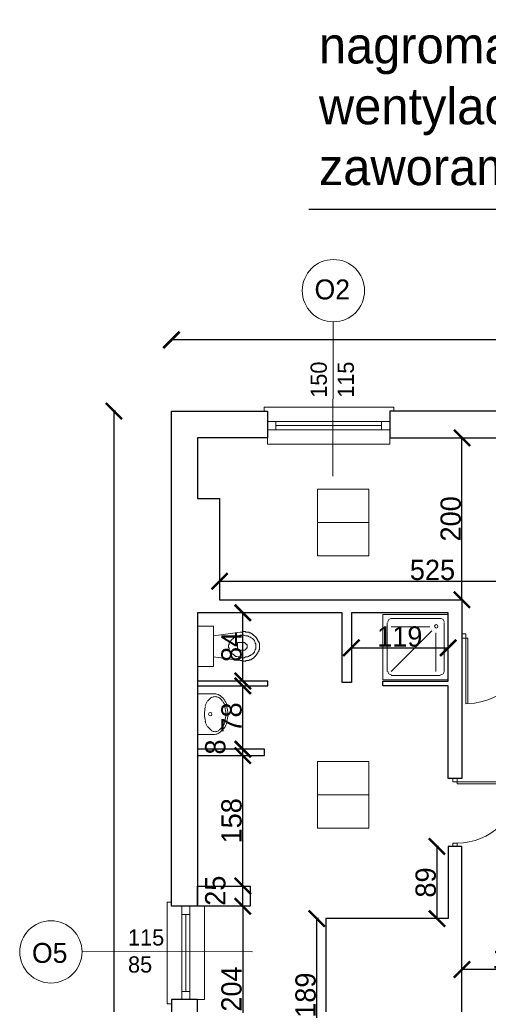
# Model space of a CAD drawing. Header units: centimetres. Extents: x -17621 to 77377, y -18613 to 66.
# Tile 4 of 173: x -16147 to -15569, y -15544 to -14330. Entities that reach past the tile are written whole.
import ezdxf

# ---------------------------------------------------------------- set-up
doc = ezdxf.new("R2010")
doc.units = ezdxf.units.CM
doc.layers.add('0-wymiarowanie rys.CAD', color=5, linetype='Continuous', lineweight=0, true_color=0x0000ff)
for name, color, linetype, lineweight in [('a_drzwi i okna', 2, 'Continuous', 0), ('a_inwentaryzacja', 141, 'Continuous', 0), ('a_wymiarowanie', 211, 'Continuous', 0), ('drzwi', 2, 'Continuous', 0), ('pomieszczenia', 191, 'Continuous', 5)]:
    doc.layers.add(name, color=color, linetype=linetype, lineweight=lineweight)
doc.layers.add('PDF_A310 STOLARKA ZEWNĘTRZNA', color=7, linetype='Continuous')
doc.layers.add('PDF_A720 MEBLE', color=7, linetype='Continuous')
doc.styles.add('PDF Century Gothic', font='GOTHIC.TTF')
doc.dimstyles.new('ISO-25', dxfattribs={"dimtxt": 25, "dimasz": 20, "dimexe": 0.6, "dimexo": 0.375, "dimtad": 1, "dimdec": 0, "dimtxsty": 'PDF Century Gothic', "dimblk": 'ARCHTICK', "dimcen": 2.5, "dimadec": 1, "dimazin": 0, "dimtfac": 1, "dimtdec": 0, "dimtmove": 0, "dimatfit": 3, "dimldrblk": 'ARCHTICK', "dimfxl": 2, "dimfxlon": 1, "dimarcsym": 0})

# ---------------------------------------------------------------- blocks, each defined once
blk = doc.blocks.new('_ArchTick')
at = {"color": 0, "linetype": 'ByBlock', "const_width": 0.15}
blk.add_lwpolyline([(-0.5, -0.5), (0.5, 0.5)], dxfattribs=at)
blk = doc.blocks.new('*D107')
at = {"layer": 'a_wymiarowanie', "color": 0, "lineweight": -2, "transparency": 16777216}
for p, q in [((-15601.6, -15502.9), (-15601.6, -15500.3)), ((-15471.3, -15500.9), (-15601.6, -15500.9)), ((-15471.3, -15502.9), (-15471.3, -15500.3))]:
    blk.add_line(p, q, dxfattribs=at)
at = {"layer": 'Defpoints', "color": 0, "transparency": 16777216}
for p in [(-15601.6, -15500.9), (-15601.6, -15519.5), (-15471.3, -15519.5)]:
    blk.add_point(p, dxfattribs=at)
at = {"layer": 'a_wymiarowanie', "color": 0, "lineweight": -2, "transparency": 16777216, "xscale": 20, "yscale": 20, "zscale": 20, "rotation": 180}
blk.add_blockref('_ArchTick', (-15601.6, -15500.9), dxfattribs=at)
at = {"layer": 'a_wymiarowanie', "color": 0, "lineweight": -2, "transparency": 16777216, "xscale": 20, "yscale": 20, "zscale": 20}
blk.add_blockref('_ArchTick', (-15471.3, -15500.9), dxfattribs=at)
at = {"layer": 'a_wymiarowanie', "color": 0, "transparency": 16777216, "insert": (-15536.4, -15487.1), "char_height": 25, "attachment_point": 5, "style": 'PDF Century Gothic'}
blk.add_mtext('132', dxfattribs=at)
blk = doc.blocks.new('*D370')
at = {"layer": 'a_wymiarowanie', "color": 0, "lineweight": -2, "transparency": 16777216}
for p, q in [((-15738, -15102.3), (-15738, -15104.9)), ((-15618.6, -15102.3), (-15618.6, -15104.9)), ((-15738, -15104.3), (-15618.6, -15104.3))]:
    blk.add_line(p, q, dxfattribs=at)
at = {"layer": 'Defpoints', "color": 0, "transparency": 16777216}
for p in [(-15738, -15061.2), (-15618.6, -15061.2), (-15618.6, -15104.3)]:
    blk.add_point(p, dxfattribs=at)
at = {"layer": 'a_wymiarowanie', "color": 0, "lineweight": -2, "transparency": 16777216, "xscale": 20, "yscale": 20, "zscale": 20, "rotation": 180}
blk.add_blockref('_ArchTick', (-15738, -15104.3), dxfattribs=at)
at = {"layer": 'a_wymiarowanie', "color": 0, "lineweight": -2, "transparency": 16777216, "xscale": 20, "yscale": 20, "zscale": 20}
blk.add_blockref('_ArchTick', (-15618.6, -15104.3), dxfattribs=at)
at = {"layer": 'a_wymiarowanie', "color": 0, "transparency": 16777216, "insert": (-15678.3, -15090.5), "char_height": 25, "attachment_point": 5, "style": 'PDF Century Gothic'}
blk.add_mtext('119', dxfattribs=at)
blk = doc.blocks.new('*D371')
at = {"layer": 'a_wymiarowanie', "color": 0, "lineweight": -2, "transparency": 16777216}
for p, q in [((-15900.5, -15024.2), (-15900.5, -15021.6)), ((-15900.5, -15022.2), (-15375.6, -15022.2)), ((-15375.6, -15024.2), (-15375.6, -15021.6))]:
    blk.add_line(p, q, dxfattribs=at)
at = {"layer": 'Defpoints', "color": 0, "transparency": 16777216}
for p in [(-15375.6, -15022.2), (-15900.5, -15045), (-15375.6, -15045)]:
    blk.add_point(p, dxfattribs=at)
at = {"layer": 'a_wymiarowanie', "color": 0, "lineweight": -2, "transparency": 16777216, "xscale": 20, "yscale": 20, "zscale": 20, "rotation": 180}
blk.add_blockref('_ArchTick', (-15900.5, -15022.2), dxfattribs=at)
at = {"layer": 'a_wymiarowanie', "color": 0, "lineweight": -2, "transparency": 16777216, "xscale": 20, "yscale": 20, "zscale": 20}
blk.add_blockref('_ArchTick', (-15375.6, -15022.2), dxfattribs=at)
at = {"layer": 'a_wymiarowanie', "color": 0, "transparency": 16777216, "insert": (-15638, -15008.4), "char_height": 25, "attachment_point": 5, "style": 'PDF Century Gothic'}
blk.add_mtext('525', dxfattribs=at)
blk = doc.blocks.new('*D372')
at = {"layer": 'a_wymiarowanie', "color": 0, "lineweight": -2, "transparency": 16777216}
for p, q in [((-15601.6, -14845.5), (-15602.2, -14845.5)), ((-15601.6, -15045), (-15601.6, -14845.5)), ((-15601.6, -15045), (-15602.2, -15045))]:
    blk.add_line(p, q, dxfattribs=at)
at = {"layer": 'Defpoints', "color": 0, "transparency": 16777216}
for p in [(-15601.6, -14845.5), (-15601.6, -14845.5), (-15601.6, -15045)]:
    blk.add_point(p, dxfattribs=at)
at = {"layer": 'a_wymiarowanie', "color": 0, "lineweight": -2, "transparency": 16777216, "xscale": 20, "yscale": 20, "zscale": 20}
for p, rotation in [((-15601.6, -14845.5), 90), ((-15601.6, -15045), 270)]:
    blk.add_blockref('_ArchTick', p, dxfattribs=dict(at, rotation=rotation))
at = {"layer": 'a_wymiarowanie', "color": 0, "transparency": 16777216, "insert": (-15615.4, -14945.3), "char_height": 25, "attachment_point": 5, "rotation": 90, "style": 'PDF Century Gothic'}
blk.add_mtext('200', dxfattribs=at)
blk = doc.blocks.new('*D111')
at = {"layer": 'a_wymiarowanie', "color": 0, "lineweight": -2, "transparency": 16777216}
for p, q in [((-15869.8, -15423), (-15872.4, -15423)), ((-15871.8, -15423), (-15871.8, -15627)), ((-15869.8, -15627), (-15872.4, -15627))]:
    blk.add_line(p, q, dxfattribs=at)
at = {"layer": 'Defpoints', "color": 0, "transparency": 16777216}
for p in [(-15864.5, -15423), (-15871.8, -15627), (-15850.4, -15627)]:
    blk.add_point(p, dxfattribs=at)
at = {"layer": 'a_wymiarowanie', "color": 0, "lineweight": -2, "transparency": 16777216, "xscale": 20, "yscale": 20, "zscale": 20}
for p, rotation in [((-15871.8, -15423), 90), ((-15871.8, -15627), 270)]:
    blk.add_blockref('_ArchTick', p, dxfattribs=dict(at, rotation=rotation))
at = {"layer": 'a_wymiarowanie', "color": 0, "transparency": 16777216, "insert": (-15885.6, -15525), "char_height": 25, "attachment_point": 5, "rotation": 90, "style": 'PDF Century Gothic'}
blk.add_mtext('204', dxfattribs=at)
blk = doc.blocks.new('*D374')
at = {"layer": 'a_wymiarowanie', "color": 0, "lineweight": -2, "transparency": 16777216}
for p, q in [((-15871.8, -15398), (-15872.4, -15398)), ((-15871.8, -15423), (-15871.8, -15398)), ((-15869.8, -15423), (-15872.4, -15423))]:
    blk.add_line(p, q, dxfattribs=at)
at = {"layer": 'Defpoints', "color": 0, "transparency": 16777216}
for p in [(-15871.8, -15398), (-15871.8, -15398), (-15862.6, -15423)]:
    blk.add_point(p, dxfattribs=at)
at = {"layer": 'a_wymiarowanie', "color": 0, "lineweight": -2, "transparency": 16777216, "xscale": 20, "yscale": 20, "zscale": 20}
for p, rotation in [((-15871.8, -15398), 90), ((-15871.8, -15423), 270)]:
    blk.add_blockref('_ArchTick', p, dxfattribs=dict(at, rotation=rotation))
at = {"layer": 'a_wymiarowanie', "color": 0, "transparency": 16777216, "insert": (-15905.6, -15403.8), "char_height": 25, "attachment_point": 5, "rotation": 90, "style": 'PDF Century Gothic'}
blk.add_mtext('25', dxfattribs=at)
blk = doc.blocks.new('*D375')
at = {"layer": 'a_wymiarowanie', "color": 0, "lineweight": -2, "transparency": 16777216}
for p, q in [((-15871.8, -15237.2), (-15872.4, -15237.2)), ((-15871.8, -15398), (-15871.8, -15237.2)), ((-15871.8, -15398), (-15872.4, -15398))]:
    blk.add_line(p, q, dxfattribs=at)
at = {"layer": 'Defpoints', "color": 0, "transparency": 16777216}
for p in [(-15871.8, -15237.2), (-15871.8, -15237.2), (-15871.8, -15398)]:
    blk.add_point(p, dxfattribs=at)
at = {"layer": 'a_wymiarowanie', "color": 0, "lineweight": -2, "transparency": 16777216, "xscale": 20, "yscale": 20, "zscale": 20}
for p, rotation in [((-15871.8, -15237.2), 90), ((-15871.8, -15398), 270)]:
    blk.add_blockref('_ArchTick', p, dxfattribs=dict(at, rotation=rotation))
at = {"layer": 'a_wymiarowanie', "color": 0, "transparency": 16777216, "insert": (-15885.6, -15317.6), "char_height": 25, "attachment_point": 5, "rotation": 90, "style": 'PDF Century Gothic'}
blk.add_mtext('158', dxfattribs=at)
blk = doc.blocks.new('*D376')
at = {"layer": 'a_wymiarowanie', "color": 0, "lineweight": -2, "transparency": 16777216}
for p, q in [((-15871.8, -15229.2), (-15872.4, -15229.2)), ((-15871.8, -15237.2), (-15871.8, -15229.2)), ((-15871.8, -15237.2), (-15872.4, -15237.2))]:
    blk.add_line(p, q, dxfattribs=at)
at = {"layer": 'Defpoints', "color": 0, "transparency": 16777216}
for p in [(-15871.8, -15229.2), (-15871.8, -15229.2), (-15871.8, -15237.2)]:
    blk.add_point(p, dxfattribs=at)
at = {"layer": 'a_wymiarowanie', "color": 0, "lineweight": -2, "transparency": 16777216, "xscale": 20, "yscale": 20, "zscale": 20}
for p, rotation in [((-15871.8, -15229.2), 90), ((-15871.8, -15237.2), 270)]:
    blk.add_blockref('_ArchTick', p, dxfattribs=dict(at, rotation=rotation))
at = {"layer": 'a_wymiarowanie', "color": 0, "transparency": 16777216, "insert": (-15905.6, -15226.6), "char_height": 25, "attachment_point": 5, "rotation": 90, "style": 'PDF Century Gothic'}
blk.add_mtext('8', dxfattribs=at)
blk = doc.blocks.new('*D377')
at = {"layer": 'a_wymiarowanie', "color": 0, "lineweight": -2, "transparency": 16777216}
for p, q in [((-15871.8, -15151.2), (-15872.4, -15151.2)), ((-15871.8, -15229.2), (-15871.8, -15151.2)), ((-15871.8, -15229.2), (-15872.4, -15229.2))]:
    blk.add_line(p, q, dxfattribs=at)
at = {"layer": 'Defpoints', "color": 0, "transparency": 16777216}
for p in [(-15871.8, -15151.2), (-15871.8, -15151.2), (-15871.8, -15229.2)]:
    blk.add_point(p, dxfattribs=at)
at = {"layer": 'a_wymiarowanie', "color": 0, "lineweight": -2, "transparency": 16777216, "xscale": 20, "yscale": 20, "zscale": 20}
for p, rotation in [((-15871.8, -15151.2), 90), ((-15871.8, -15229.2), 270)]:
    blk.add_blockref('_ArchTick', p, dxfattribs=dict(at, rotation=rotation))
at = {"layer": 'a_wymiarowanie', "color": 0, "transparency": 16777216, "insert": (-15885.6, -15190.2), "char_height": 25, "attachment_point": 5, "rotation": 90, "style": 'PDF Century Gothic'}
blk.add_mtext('78', dxfattribs=at)
blk = doc.blocks.new('*D394')
at = {"layer": 'a_wymiarowanie', "color": 0, "lineweight": -2, "transparency": 16777216}
for p, q in [((-15869.8, -15061.1), (-15872.4, -15061.1)), ((-15871.8, -15145.3), (-15871.8, -15061.1)), ((-15871.8, -15145.3), (-15872.4, -15145.3))]:
    blk.add_line(p, q, dxfattribs=at)
at = {"layer": 'Defpoints', "color": 0, "transparency": 16777216}
for p in [(-15871.8, -15061.1), (-15866.5, -15061.1), (-15871.8, -15145.3)]:
    blk.add_point(p, dxfattribs=at)
at = {"layer": 'a_wymiarowanie', "color": 0, "lineweight": -2, "transparency": 16777216, "xscale": 20, "yscale": 20, "zscale": 20}
for p, rotation in [((-15871.8, -15061.1), 90), ((-15871.8, -15145.3), 270)]:
    blk.add_blockref('_ArchTick', p, dxfattribs=dict(at, rotation=rotation))
at = {"layer": 'a_wymiarowanie', "color": 0, "transparency": 16777216, "insert": (-15885.6, -15103.2), "char_height": 25, "attachment_point": 5, "rotation": 90, "style": 'PDF Century Gothic'}
blk.add_mtext('84', dxfattribs=at)
blk = doc.blocks.new('*D395')
at = {"layer": 'a_wymiarowanie', "color": 0, "lineweight": -2, "transparency": 16777216}
for p, q in [((-15778.6, -15438.2), (-15781.2, -15438.2)), ((-15780.6, -15627), (-15780.6, -15438.2)), ((-15778.6, -15627), (-15781.2, -15627))]:
    blk.add_line(p, q, dxfattribs=at)
at = {"layer": 'Defpoints', "color": 0, "transparency": 16777216}
for p in [(-15780.6, -15438.2), (-15769.4, -15438.2), (-15769.4, -15627)]:
    blk.add_point(p, dxfattribs=at)
at = {"layer": 'a_wymiarowanie', "color": 0, "lineweight": -2, "transparency": 16777216, "xscale": 20, "yscale": 20, "zscale": 20}
for p, rotation in [((-15780.6, -15438.2), 90), ((-15780.6, -15627), 270)]:
    blk.add_blockref('_ArchTick', p, dxfattribs=dict(at, rotation=rotation))
at = {"layer": 'a_wymiarowanie', "color": 0, "transparency": 16777216, "insert": (-15794.3, -15532.6), "char_height": 25, "attachment_point": 5, "rotation": 90, "style": 'PDF Century Gothic'}
blk.add_mtext('189', dxfattribs=at)
blk = doc.blocks.new('*D428')
at = {"layer": 'a_wymiarowanie', "color": 0, "lineweight": -2, "transparency": 16777216}
for p, q in [((-15630.4, -15349.2), (-15633, -15349.2)), ((-15632.4, -15438.2), (-15632.4, -15349.2)), ((-15630.4, -15438.2), (-15633, -15438.2))]:
    blk.add_line(p, q, dxfattribs=at)
at = {"layer": 'Defpoints', "color": 0, "transparency": 16777216}
for p in [(-15632.4, -15349.2), (-15618.6, -15349.2), (-15618.6, -15438.2)]:
    blk.add_point(p, dxfattribs=at)
at = {"layer": 'a_wymiarowanie', "color": 0, "lineweight": -2, "transparency": 16777216, "xscale": 20, "yscale": 20, "zscale": 20}
for p, rotation in [((-15632.4, -15349.2), 90), ((-15632.4, -15438.2), 270)]:
    blk.add_blockref('_ArchTick', p, dxfattribs=dict(at, rotation=rotation))
at = {"layer": 'a_wymiarowanie', "color": 0, "transparency": 16777216, "insert": (-15646.2, -15393.7), "char_height": 25, "attachment_point": 5, "rotation": 90, "style": 'PDF Century Gothic'}
blk.add_mtext('89', dxfattribs=at)
blk = doc.blocks.new('*D1048')
at = {"layer": '0-wymiarowanie rys.CAD', "color": 0, "linetype": 'Continuous', "lineweight": -2, "transparency": 16777216}
for p, q in [((-15959.8, -14726.6), (-15959.8, -14724)), ((-13243.2, -14724.6), (-15959.8, -14724.6)), ((-13243.2, -14726.6), (-13243.2, -14724))]:
    blk.add_line(p, q, dxfattribs=at)
at = {"layer": 'Defpoints', "color": 0, "linetype": 'Continuous', "transparency": 16777216}
for p in [(-15959.8, -14724.6), (-15959.8, -14812.5), (-13243.2, -14812.5)]:
    blk.add_point(p, dxfattribs=at)
at = {"layer": '0-wymiarowanie rys.CAD', "color": 0, "linetype": 'Continuous', "lineweight": -2, "transparency": 16777216, "xscale": 20, "yscale": 20, "zscale": 20, "rotation": 180}
blk.add_blockref('_ArchTick', (-15959.8, -14724.6), dxfattribs=at)
at = {"layer": '0-wymiarowanie rys.CAD', "color": 0, "linetype": 'Continuous', "lineweight": -2, "transparency": 16777216, "xscale": 20, "yscale": 20, "zscale": 20}
blk.add_blockref('_ArchTick', (-13243.2, -14724.6), dxfattribs=at)
at = {"layer": '0-wymiarowanie rys.CAD', "color": 0, "linetype": 'Continuous', "lineweight": 0, "transparency": 16777216, "insert": (-14601.5, -14710.9), "char_height": 25, "attachment_point": 5, "style": 'PDF Century Gothic'}
blk.add_mtext('2717', dxfattribs=at)
blk = doc.blocks.new('*D1049')
at = {"layer": '0-wymiarowanie rys.CAD', "color": 0, "linetype": 'Continuous', "lineweight": -2, "transparency": 16777216}
for p, q in [((-16028.7, -14812.5), (-16031.3, -14812.5)), ((-16030.7, -14812.5), (-16030.7, -16605.7)), ((-16028.7, -16605.7), (-16031.3, -16605.7))]:
    blk.add_line(p, q, dxfattribs=at)
at = {"layer": 'Defpoints', "color": 0, "linetype": 'Continuous', "transparency": 16777216}
for p in [(-15959.8, -14812.5), (-16030.7, -16605.7), (-15959.8, -16605.7)]:
    blk.add_point(p, dxfattribs=at)
at = {"layer": '0-wymiarowanie rys.CAD', "color": 0, "linetype": 'Continuous', "lineweight": -2, "transparency": 16777216, "xscale": 20, "yscale": 20, "zscale": 20}
for p, rotation in [((-16030.7, -14812.5), 90), ((-16030.7, -16605.7), 270)]:
    blk.add_blockref('_ArchTick', p, dxfattribs=dict(at, rotation=rotation))
at = {"layer": '0-wymiarowanie rys.CAD', "color": 0, "linetype": 'Continuous', "lineweight": 0, "transparency": 16777216, "insert": (-16044.4, -15709.1), "char_height": 25, "attachment_point": 5, "rotation": 90, "style": 'PDF Century Gothic'}
blk.add_mtext('1793', dxfattribs=at)

msp = doc.modelspace()

# ---------------------------------------------------------------- linework, layer by layer
at = {"layer": 'a_drzwi i okna'}
for p, q in [((-15760.3, -14702.3), (-15760.7, -14892.5)), ((-15859.8, -15479), (-16070, -15478.5))]:
    msp.add_line(p, q, dxfattribs=at)
for centre in [(-15760.1, -14663.9), (-16108.4, -15479.2)]:
    msp.add_circle(centre, 38.4, dxfattribs=at)
at = {"layer": 'a_inwentaryzacja', "lineweight": 25}
for points in [[(-15618.6, -15151.2), (-15699, -15151.2), (-15699, -15145.3), (-15618.6, -15145.3), (-15618.6, -15061.1), (-15738, -15061.2), (-15738, -15147.2), (-15749.5, -15147.2), (-15749.5, -15061.1), (-15927.6, -15061.1), (-15927.6, -15423), (-15959.8, -15423), (-15959.8, -14812.5), (-15841.2, -14812.5), (-15841.2, -14845.5), (-15927.6, -14845.5), (-15927.6, -14920), (-15900.5, -14920), (-15900.5, -15045), (-15601.6, -15045), (-15601.6, -15265.5), (-15618.6, -15265.5)], [(-15550, -14812.5), (-15690.5, -14812.5), (-15690.5, -14845.5), (-15550, -14845.5)], [(-15845.1, -15229.2), (-15927.6, -15229.2), (-15927.6, -15237.2), (-15845.1, -15237.2)], [(-15639.9, -16030.1), (-15639.9, -16017.4), (-15601.6, -16017.3), (-15601.6, -15349.2), (-15618.6, -15349.2), (-15618.6, -15438.2), (-15769.4, -15438.2), (-15769.4, -15627), (-15927.6, -15627), (-15927.6, -15538.1), (-15959.8, -15538.1), (-15959.8, -15638.9), (-15927.6, -15638.9), (-15746.5, -15638.4), (-15746.5, -15588.4), (-15630.5, -15588.8), (-15630.5, -15988.4), (-15814.1, -15988.5), (-15814.1, -16018.3), (-15668.5, -16018.3), (-15668.5, -16030)], [(-15927.6, -15398), (-15862.6, -15398), (-15862.6, -15423), (-15927.6, -15423)]]:
    msp.add_lwpolyline(points, close=True, dxfattribs=at)
msp.add_lwpolyline([(-15927.6, -15151.2), (-15841.1, -15151.2), (-15841.1, -15145.3), (-15927.6, -15145.3)], dxfattribs=at)
at = {"layer": 'drzwi'}
for points in [[(-15597, -15092.6), (-15601.4, -15092.6), (-15601.4, -15086.9), (-15597, -15086.9), (-15597, -15092.6), (-15594.3, -15092.6), (-15594.3, -15173.1), (-15597, -15173.2), (-15597, -15092.6)], [(-15607.5, -15269.7), (-15607.5, -15265.5), (-15612.8, -15265.5), (-15612.8, -15269.7), (-15607.5, -15269.7), (-15607.5, -15272.2), (-15532.2, -15272.2), (-15532.1, -15269.7), (-15607.5, -15269.7)]]:
    msp.add_lwpolyline(points, dxfattribs=at)
msp.add_lwpolyline([(-15607.5, -15345), (-15607.5, -15349.2), (-15612.8, -15349.2), (-15612.8, -15345)], close=True, dxfattribs=at)
for centre, radius, start, end in [((-15596.8, -15092.7), 80.5, 271.8363, 0.1055), ((-15607.3, -15269.8), 75.2, 269.8945, 358.1637)]:
    msp.add_arc(centre, radius, start, end, dxfattribs=at)
at = {"layer": 'PDF_A310 STOLARKA ZEWNĘTRZNA', "lineweight": 5}
for points in [[(-15841.2, -14853.2), (-15841.2, -14812.5), (-15845.5, -14812.5), (-15845.5, -14807.4), (-15690.5, -14807.4), (-15685.5, -14807.4), (-15685.5, -14812.5), (-15690.5, -14812.5), (-15690.5, -14853.2)], [(-15841.2, -14835.4), (-15831.1, -14835.4), (-15700.7, -14835.4), (-15690.5, -14835.4), (-15690.5, -14825.2), (-15700.7, -14825.2), (-15831.1, -14825.2), (-15841.2, -14825.2)], [(-15919.1, -15538.1), (-15959.8, -15538.1), (-15959.8, -15543.2), (-15964.9, -15543.2), (-15964.9, -15423), (-15964.9, -15417.9), (-15959.8, -15417.9), (-15959.8, -15423), (-15919.1, -15423)], [(-15936.9, -15538.1), (-15936.9, -15527.9), (-15936.9, -15433.1), (-15936.9, -15423), (-15947.1, -15423), (-15947.1, -15433.1), (-15947.1, -15527.9), (-15947.1, -15538.1)]]:
    msp.add_lwpolyline(points, close=True, dxfattribs=at)
for points in [[(-15831.1, -14825.2), (-15831.1, -14835.4)], [(-15831.1, -14830.3), (-15700.7, -14830.3)], [(-15700.7, -14825.2), (-15700.7, -14835.4)], [(-15947.1, -15433.1), (-15936.9, -15433.1)], [(-15942, -15527.9), (-15942, -15433.1)], [(-15947.1, -15527.9), (-15936.9, -15527.9)]]:
    msp.add_lwpolyline(points, dxfattribs=at)
at = {"layer": 'PDF_A720 MEBLE', "lineweight": 0}
for points in [[(-15618.6, -15063.1), (-15618.6, -15143.6), (-15699, -15143.6), (-15699, -15063.1)], [(-15908.1, -15127.5), (-15908.1, -15077.5), (-15927.6, -15077.5), (-15927.6, -15127.5)], [(-15908.1, -15089.4), (-15875.1, -15085.1), (-15874.3, -15085.1), (-15873.4, -15085.1), (-15872.6, -15085.1), (-15871.7, -15084.3), (-15870.9, -15084.3), (-15870, -15084.3), (-15869.2, -15084.3), (-15868.3, -15084.3), (-15868.3, -15085.1), (-15867.5, -15085.1), (-15866.6, -15085.1), (-15865.8, -15085.1), (-15864.9, -15085.1), (-15864.1, -15085.1), (-15864.1, -15086), (-15863.3, -15086), (-15862.4, -15086), (-15861.6, -15086.8), (-15860.7, -15086.8), (-15859.9, -15087.7), (-15859, -15087.7), (-15859, -15088.5), (-15858.2, -15088.5), (-15858.2, -15089.4), (-15857.3, -15089.4), (-15856.5, -15090.2), (-15855.6, -15091.1), (-15854.8, -15091.9), (-15854.8, -15092.8), (-15853.9, -15092.8), (-15853.9, -15093.6), (-15853.9, -15094.5), (-15853.1, -15094.5), (-15853.1, -15095.3), (-15853.1, -15096.1), (-15852.2, -15096.1), (-15852.2, -15097), (-15852.2, -15097.8), (-15851.4, -15098.7), (-15851.4, -15099.5), (-15851.4, -15100.4), (-15851.4, -15101.2), (-15851.4, -15102.1), (-15851.4, -15102.9), (-15851.4, -15103.8), (-15851.4, -15104.6), (-15851.4, -15105.5), (-15851.4, -15106.3), (-15852.2, -15107.2), (-15852.2, -15108), (-15852.2, -15108.8), (-15853.1, -15109.7), (-15853.1, -15110.5), (-15853.9, -15111.4), (-15853.9, -15112.2), (-15854.8, -15112.2), (-15854.8, -15113.1), (-15855.6, -15113.9), (-15856.5, -15114.8), (-15857.3, -15115.6), (-15858.2, -15116.5), (-15859, -15116.5), (-15859, -15117.3), (-15859.9, -15117.3), (-15860.7, -15118.2), (-15861.6, -15118.2), (-15861.6, -15119), (-15862.4, -15119), (-15863.3, -15119), (-15864.1, -15119), (-15864.1, -15119.9), (-15864.9, -15119.9), (-15865.8, -15119.9), (-15866.6, -15119.9), (-15867.5, -15119.9), (-15868.3, -15120.7), (-15869.2, -15120.7), (-15870, -15120.7), (-15870.9, -15120.7), (-15871.7, -15120.7), (-15872.6, -15120.7), (-15872.6, -15119.9), (-15873.4, -15119.9), (-15874.3, -15119.9), (-15875.1, -15119.9), (-15908.1, -15115.6)], [(-15889.5, -15102.9), (-15889.5, -15103.8), (-15888.7, -15104.6), (-15888.7, -15106.3), (-15888.7, -15107.2), (-15887.8, -15108), (-15887, -15108.8), (-15886.1, -15109.7), (-15886.1, -15110.5), (-15884.4, -15112.2), (-15883.6, -15112.2), (-15882.7, -15113.1), (-15881.9, -15113.9), (-15880.2, -15114.8), (-15879.3, -15114.8), (-15877.6, -15115.6), (-15876.8, -15115.6), (-15875.1, -15116.5), (-15874.3, -15116.5), (-15872.6, -15116.5), (-15870.9, -15116.5), (-15870, -15116.5), (-15868.3, -15115.6), (-15867.5, -15115.6), (-15865.8, -15115.6), (-15864.9, -15114.8), (-15863.3, -15113.9), (-15862.4, -15113.9), (-15861.6, -15113.1), (-15859.9, -15112.2), (-15859, -15111.4), (-15858.2, -15110.5), (-15857.3, -15109.7), (-15857.3, -15108.8), (-15856.5, -15107.2), (-15856.5, -15106.3), (-15855.6, -15105.5), (-15855.6, -15104.6), (-15855.6, -15102.9), (-15855.6, -15102.1), (-15855.6, -15101.2), (-15855.6, -15099.5), (-15856.5, -15098.7), (-15856.5, -15097.8), (-15857.3, -15096.1), (-15857.3, -15095.3), (-15858.2, -15094.5), (-15859, -15093.6), (-15859.9, -15092.8), (-15861.6, -15091.9), (-15862.4, -15091.1), (-15863.3, -15091.1), (-15864.9, -15090.2), (-15865.8, -15089.4), (-15867.5, -15089.4), (-15868.3, -15089.4), (-15870, -15088.5), (-15870.9, -15088.5), (-15872.6, -15088.5), (-15874.3, -15088.5), (-15875.1, -15088.5), (-15876.8, -15089.4), (-15877.6, -15089.4), (-15879.3, -15090.2), (-15880.2, -15090.2), (-15881.9, -15091.1), (-15882.7, -15091.9), (-15883.6, -15092.8), (-15884.4, -15093.6), (-15886.1, -15094.5), (-15886.1, -15095.3), (-15887, -15096.1), (-15887.8, -15097), (-15888.7, -15097.8), (-15888.7, -15099.5), (-15888.7, -15100.4), (-15889.5, -15101.2)], [(-15878.5, -15102.9), (-15878.5, -15105.5), (-15878.5, -15106.3), (-15878.5, -15107.2), (-15877.6, -15107.2), (-15876.8, -15107.2), (-15871.7, -15107.2), (-15870.9, -15107.2), (-15870, -15107.2), (-15869.2, -15107.2), (-15868.3, -15106.3), (-15867.5, -15105.5), (-15867.5, -15104.6), (-15866.6, -15104.6), (-15866.6, -15103.8), (-15866.6, -15102.9), (-15866.6, -15102.1), (-15866.6, -15101.2), (-15866.6, -15100.4), (-15867.5, -15100.4), (-15867.5, -15099.5), (-15868.3, -15099.5), (-15868.3, -15098.7), (-15869.2, -15098.7), (-15869.2, -15097.8), (-15870, -15097.8), (-15870.9, -15097.8), (-15871.7, -15097.8), (-15876.8, -15097.8), (-15877.6, -15097.8), (-15878.5, -15097.8), (-15878.5, -15098.7), (-15878.5, -15099.5)]]:
    msp.add_lwpolyline(points, close=True, dxfattribs=at)
for points in [[(-15693.9, -15133.4), (-15693.9, -15073.3)], [(-15688.8, -15068.2), (-15628.7, -15068.2)], [(-15688.8, -15078.4), (-15641.4, -15078.4)], [(-15623.7, -15073.3), (-15623.7, -15133.4)], [(-15638.9, -15083.4), (-15688.8, -15133.4)], [(-15633.8, -15086), (-15633.8, -15133.4)], [(-15628.7, -15138.5), (-15688.8, -15138.5)], [(-15907.3, -15161.2), (-15927.6, -15161.2), (-15927.6, -15211.1), (-15907.3, -15211.1)]]:
    msp.add_lwpolyline(points, dxfattribs=at)
for points in [[(-15901.8, -15165.7, 0.138478), (-15906, -15164.5, 0.138478), (-15910.2, -15165.7)], [(-15917.9, -15177.1, 0.068248), (-15919.1, -15186.1, 0.068272), (-15917.8, -15195.1)], [(-15894.1, -15195.1, 0.068272), (-15892.8, -15186.1, 0.068272), (-15894.1, -15177.1)], [(-15891.7, -15196, 0.068273), (-15890.3, -15186.1, 0.068273), (-15891.7, -15176.1)], [(-15910.2, -15206.5, 0.138478), (-15906, -15207.7, 0.138478), (-15901.8, -15206.5)]]:
    msp.add_lwpolyline(points, format="xyb", dxfattribs=at)
for centre in [(-15633.3, -15077.8), (-15911.9, -15186.1)]:
    msp.add_circle(centre, 2.12, dxfattribs=at)
for centre, radius, start, end in [((-15688.4, -15072.8), 4.66, 89.9999, 180.0001), ((-15628.2, -15072.8), 4.66, 0, 90.0001), ((-15688.4, -15132.9), 4.66, 180.0055, 270), ((-15628.2, -15132.9), 4.66, 269.9999, 359.9999), ((-15906.8, -15172.5), 11.4, 58.4711, 90.0072), ((-15911, -15178.4), 19, 34.0265, 58.471), ((-15895.8, -15182.7), 23.3, 145.9936, 164.3902), ((-15901.7, -15178.4), 15.7, 121.549, 145.9936), ((-15910.2, -15178.4), 15.7, 34.0263, 58.4712), ((-15916.1, -15182.7), 23.3, 15.6299, 34.0264), ((-15917, -15182.7), 26.7, 15.6298, 34.0265), ((-15895.8, -15188.6), 23.3, 195.6299, 214.0264), ((-15916.1, -15188.6), 23.3, 325.9881, 344.3847), ((-15917, -15188.6), 26.7, 325.9881, 344.3848), ((-15901.7, -15192.8), 15.7, 214.0263, 238.4712), ((-15906.8, -15199.6), 11.4, 270.0073, 301.5434), ((-15910.2, -15192.8), 15.7, 301.5434, 325.9882), ((-15911, -15192.8), 19, 301.5435, 325.988)]:
    msp.add_arc(centre, radius, start, end, dxfattribs=at)
at = {"layer": 'pomieszczenia', "color": 240, "linetype": 'Continuous', "lineweight": 25, "true_color": 0xed1f24}
msp.add_line((-15790.6, -14563.4), (-15009.2, -14563.4), dxfattribs=at)
at = {"layer": 'pomieszczenia'}
for p, q in [((-15779.6, -14949.8), (-15716.5, -14949.8)), ((-15779.6, -15285.7), (-15716.5, -15285.7))]:
    msp.add_line(p, q, dxfattribs=at)
for points in [[(-15779.6, -14908.7), (-15716.5, -14908.7), (-15716.5, -14991), (-15779.6, -14991)], [(-15779.6, -15244.5), (-15716.5, -15244.5), (-15716.5, -15326.8), (-15779.6, -15326.8)]]:
    msp.add_lwpolyline(points, close=True, dxfattribs=at)

# ---------------------------------------------------------------- texts
at = {"layer": 'a_drzwi i okna', "style": 'PDF Century Gothic'}
for s, width, gutter_width, heights, insert, char_height, attachment_point in [('O2', 220.698, 15.3, [199.8], (-15783.4, -14650.1), 24.55, 1), ('115\\P85', 179.816, 12.5, [162.8], (-16013.3, -15451.4), 20, 1), ('O5', 220.698, 15.3, [199.8], (-16131.7, -15493.1), 24.55, 7)]:
    msp.add_mtext_dynamic_manual_height_columns(s, width=width, gutter_width=gutter_width, heights=heights, dxfattribs=dict(at, insert=insert, char_height=char_height, attachment_point=attachment_point))
at = {"layer": 'a_drzwi i okna', "insert": (-15788.2, -14796), "char_height": 20, "attachment_point": 1, "rotation": 90, "style": 'PDF Century Gothic'}
msp.add_mtext_dynamic_manual_height_columns('150\\P115', width=179.816, gutter_width=12.5, heights=[162.8], dxfattribs=at)
at = {"layer": 'pomieszczenia', "color": 240, "true_color": 0xed1f24, "insert": (-15778, -14338.8), "char_height": 45, "attachment_point": 1, "style": 'PDF Century Gothic'}
msp.add_mtext_dynamic_manual_height_columns('\\pxql;nagromadzenie kanałów wentylacyjnych, rury z zaworami', width=839.437, gutter_width=12.5, heights=[402], dxfattribs=at)

# ---------------------------------------------------------------- dimensions: what is measured, and where the dimension line sits
at = {"layer": '0-wymiarowanie rys.CAD', "linetype": 'Continuous', "lineweight": 0}
dim = msp.add_linear_dim(base=(-15959.8, -14724.6), p1=(-13243.2, -14812.5), p2=(-15959.8, -14812.5), dimstyle='ISO-25', dxfattribs=at)
dim.commit()
dim.dimension.update_dxf_attribs({"geometry": '*D1048', "text_midpoint": (-14601.5, -14710.9)})
dim = msp.add_linear_dim(base=(-16030.7, -16605.7), p1=(-15959.8, -14812.5), p2=(-15959.8, -16605.7), angle=90, dimstyle='ISO-25', dxfattribs=at)
dim.commit()
dim.dimension.update_dxf_attribs({"geometry": '*D1049', "text_midpoint": (-16044.4, -15709.1)})
at = {"layer": 'a_wymiarowanie'}
for base, p1, p2, picture, middle in [((-15601.6376, -14845.5338), (-15601.6376, -15045.0393), (-15601.6376, -14845.5338), '*D372', (-15615.3915, -14945.2865)), ((-15632.4, -15349.2), (-15618.6, -15438.2), (-15618.6, -15349.2), '*D428', (-15646.2, -15393.7)), ((-15871.8, -15627), (-15864.5, -15423), (-15850.4, -15627), '*D111', (-15885.6, -15525)), ((-15780.6, -15438.2), (-15769.4, -15627), (-15769.4, -15438.2), '*D395', (-15794.3, -15532.6))]:
    dim = msp.add_linear_dim(base=base, p1=p1, p2=p2, angle=90, dimstyle='ISO-25', dxfattribs=at)
    dim.commit()
    dim.dimension.update_dxf_attribs({"geometry": picture, "text_midpoint": middle})
for base, p1, p2, picture, middle in [((-15375.6, -15022.2), (-15900.5, -15045), (-15375.6, -15045), '*D371', (-15638, -15008.4)), ((-15618.6, -15104.3), (-15738, -15061.2), (-15618.6, -15061.2), '*D370', (-15678.3, -15090.5))]:
    dim = msp.add_linear_dim(base=base, p1=p1, p2=p2, dimstyle='ISO-25', dxfattribs=at)
    dim.commit()
    dim.dimension.update_dxf_attribs({"geometry": picture, "text_midpoint": middle})
for base, p1, p2, picture, middle in [((-15871.8, -15061.1), (-15871.8, -15145.3), (-15866.5, -15061.1), '*D394', (-15885.6, -15103.2)), ((-15871.8, -15151.2), (-15871.8, -15229.2), (-15871.8, -15151.2), '*D377', (-15885.6, -15190.2)), ((-15871.8, -15229.2), (-15871.8, -15237.2), (-15871.8, -15229.2), '*D376', (-15905.6, -15226.6)), ((-15871.8, -15398), (-15862.6, -15423), (-15871.8, -15398), '*D374', (-15905.6, -15403.8))]:
    dim = msp.add_linear_dim(base=base, p1=p1, p2=p2, angle=90, dimstyle='ISO-25', override={"dimtmove": 1}, dxfattribs=at)
    dim.commit()
    dim.dimension.update_dxf_attribs({"geometry": picture, "text_midpoint": middle})
dim = msp.add_linear_dim(base=(-15871.8, -15237.2), p1=(-15871.8, -15398), p2=(-15871.8, -15237.2), angle=90, text='158', dimstyle='ISO-25', override={"dimtmove": 1}, dxfattribs=at)
dim.commit()
dim.dimension.update_dxf_attribs({"geometry": '*D375', "text_midpoint": (-15885.6, -15317.6)})
dim = msp.add_linear_dim(base=(-15601.6, -15500.9), p1=(-15471.3, -15519.5), p2=(-15601.6, -15519.5), text='132', dimstyle='ISO-25', dxfattribs=at)
dim.commit()
dim.dimension.update_dxf_attribs({"geometry": '*D107', "text_midpoint": (-15536.4, -15487.1)})

doc.saveas('drawing.dxf')
